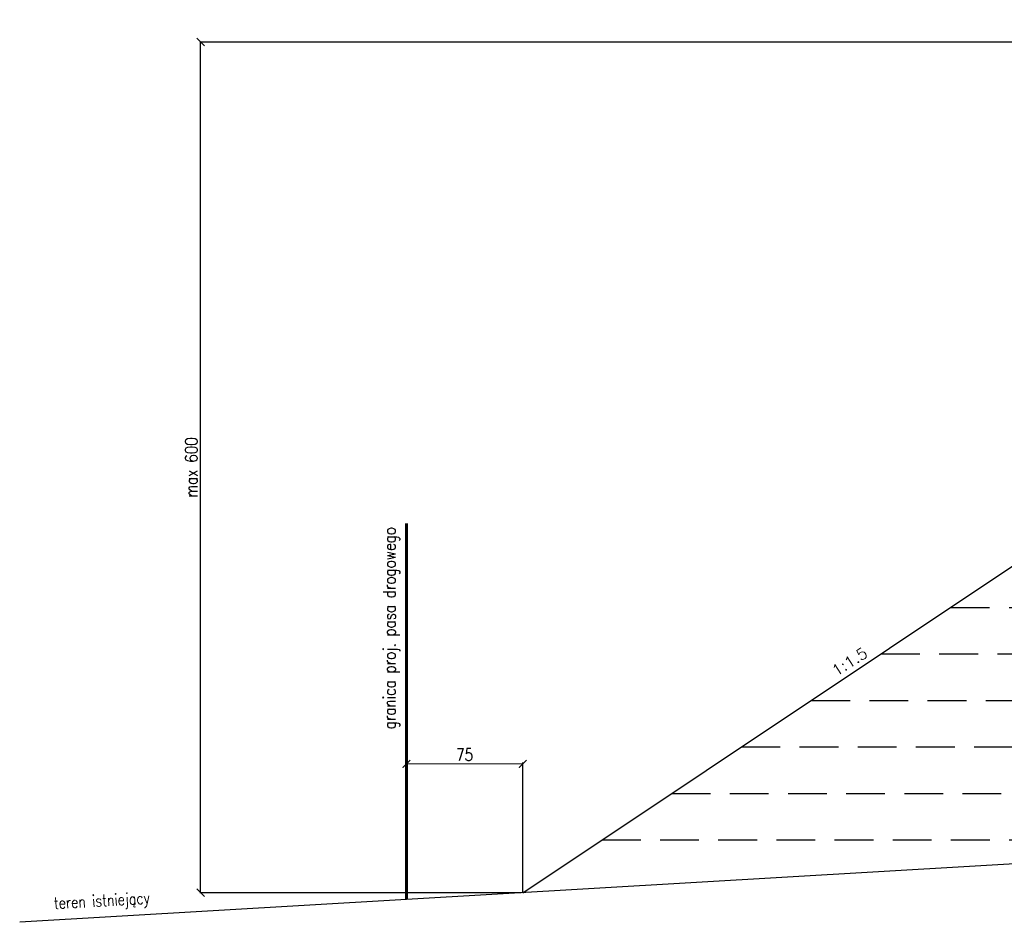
# Model space of a CAD drawing. Header units: metres. Extents: x 6562771 to 6588056, y 5578696 to 5586100.
# Tile 13 of 32: x 6569815 to 6570450, y 5580219 to 5580801. Entities that reach past the tile are written whole.
import ezdxf
from ezdxf.enums import TextEntityAlignment as Align

# ---------------------------------------------------------------- set-up
doc = ezdxf.new("R2010")
doc.units = ezdxf.units.M
doc.linetypes.add('HIDDEN', pattern=[0.375, 0.25, -0.125])
for name, color, linetype in [('0_50', 3, 'Continuous'), ('pkonstr-0_50', 3, 'Continuous'), ('pkonstr-istn', 14, 'Continuous'), ('pkonstr-opisy', 2, 'Continuous'), ('pkonstr-wymiary', 1, 'Continuous')]:
    doc.layers.add(name, color=color, linetype=linetype)
doc.styles.add('2mm', font='simplex', dxfattribs={"height": 2})
doc.styles.add('Opisy', font='simplex.shx', dxfattribs={"width": 0.8})
doc.styles.add('wymiary', font='simplex.shx', dxfattribs={"width": 0.8})
doc.dimstyles.new('ddd$0', dxfattribs={"dimtxt": 8, "dimasz": 5, "dimexe": 0.5, "dimexo": 1, "dimgap": 2, "dimtad": 1, "dimdec": 0, "dimzin": 0, "dimdsep": 46, "dimtxsty": 'wymiary', "dimblk": 'ARCHTICK', "dimcen": 0, "dimclrd": 256, "dimclre": 256, "dimclrt": 256, "dimadec": 0, "dimazin": 0, "dimtfac": 1, "dimtdec": 0, "dimtmove": 1, "dimatfit": 3, "dimldrblk": 'DOT', "dimfxl": 1, "dimtolj": 1, "dimtzin": 0, "dimlwd": -1, "dimlwe": -1, "dimarcsym": 0})
doc.dimstyles.new('szczegoly-1-20', dxfattribs={"dimtxt": 4, "dimasz": 2, "dimexe": 1, "dimexo": 2.5, "dimgap": 0.5, "dimtad": 1, "dimdec": 0, "dimzin": 0, "dimdsep": 46, "dimtxsty": 'wymiary', "dimblk": 'ARCHTICK', "dimcen": 0, "dimclrd": 256, "dimclre": 256, "dimclrt": 256, "dimadec": 0, "dimazin": 0, "dimtfac": 1, "dimtdec": 0, "dimtmove": 1, "dimatfit": 3, "dimldrblk": 'ARCHTICK', "dimfxl": 1, "dimtolj": 1, "dimtzin": 0, "dimlwd": -1, "dimlwe": -1, "dimarcsym": 0})

# ---------------------------------------------------------------- blocks, each defined once
blk = doc.blocks.new('_ArchTick')
at = {"color": 0, "linetype": 'ByBlock', "const_width": 0.15}
blk.add_lwpolyline([(-0.5, -0.5), (0.5, 0.5)], dxfattribs=at)
blk = doc.blocks.new('*D305')
at = {"layer": 'Defpoints', "color": 0, "transparency": 16777216}
for p in [(6570139.17, 5580320.7), (6570064.17, 5580307.13), (6570139.17, 5580237.65)]:
    blk.add_point(p, dxfattribs=at)
at = {"layer": 'pkonstr-wymiary', "transparency": 16777216}
for p, q in [((6570064.17, 5580307.63), (6570064.17, 5580321.7)), ((6570139.17, 5580238.15), (6570139.17, 5580321.7))]:
    blk.add_line(p, q, dxfattribs=at)
at = {"layer": 'pkonstr-wymiary', "lineweight": 0, "transparency": 16777216}
blk.add_line((6570064.17, 5580320.7), (6570139.17, 5580320.7), dxfattribs=at)
at = {"layer": 'pkonstr-wymiary', "lineweight": 0, "transparency": 16777216, "xscale": 5, "yscale": 5, "zscale": 5, "rotation": 180}
blk.add_blockref('_ArchTick', (6570064.17, 5580320.7), dxfattribs=at)
at = {"layer": 'pkonstr-wymiary', "lineweight": 0, "transparency": 16777216, "xscale": 5, "yscale": 5, "zscale": 5}
blk.add_blockref('_ArchTick', (6570139.17, 5580320.7), dxfattribs=at)
at = {"layer": 'pkonstr-wymiary', "transparency": 16777216, "insert": (6570101.67, 5580326.7), "char_height": 8, "attachment_point": 5, "style": 'wymiary'}
blk.add_mtext('\\A1;75', dxfattribs=at)
blk = doc.blocks.new('*D314')
at = {"layer": 'Defpoints', "color": 0, "transparency": 16777216}
for p in [(6569931.5, 5580786.13), (6570801.37, 5580786.13), (6570139.17, 5580237.65)]:
    blk.add_point(p, dxfattribs=at)
at = {"layer": 'pkonstr-wymiary', "transparency": 16777216}
for p, q in [((6570800.37, 5580786.13), (6569931, 5580786.13)), ((6569931.5, 5580237.65), (6569931.5, 5580786.13)), ((6570138.17, 5580237.65), (6569931, 5580237.65))]:
    blk.add_line(p, q, dxfattribs=at)
at = {"layer": 'pkonstr-wymiary', "transparency": 16777216, "xscale": 5, "yscale": 5, "zscale": 5}
for p, rotation in [((6569931.5, 5580786.13), 90), ((6569931.5, 5580237.65), 270)]:
    blk.add_blockref('_ArchTick', p, dxfattribs=dict(at, rotation=rotation))
at = {"layer": 'pkonstr-wymiary', "transparency": 16777216, "insert": (6569925.5, 5580511.89), "char_height": 8, "attachment_point": 5, "rotation": 90, "style": 'wymiary'}
blk.add_mtext('\\A1;max 600', dxfattribs=at)
blk = doc.blocks.new('_Dot')
at = {"color": 0, "linetype": 'ByBlock', "lineweight": -2}
blk.add_line((-0.5, 0), (-1, 0), dxfattribs=at)
at = {"color": 0, "linetype": 'ByBlock', "const_width": 0.5}
blk.add_lwpolyline([(-0.25, 0, 1), (0.25, 0, 1)], format="xyb", close=True, dxfattribs=at)

msp = doc.modelspace()

# ---------------------------------------------------------------- linework, layer by layer
at = {"layer": '0_50', "color": 7, "linetype": 'HIDDEN', "ltscale": 100}
for points in [[(6570415.18, 5580421.67), (6571001.04, 5580421.67)], [(6570370.18, 5580391.67), (6571001.04, 5580391.67)], [(6570325.18, 5580361.67), (6571001.04, 5580361.67)], [(6570280.18, 5580331.67), (6570901.04, 5580331.67)], [(6570235.19, 5580301.67), (6570901.04, 5580301.67)], [(6570190.19, 5580271.67), (6570715.64, 5580271.67)]]:
    msp.add_lwpolyline(points, dxfattribs=at)
at = {"layer": 'pkonstr-0_50'}
msp.add_lwpolyline([(6570139.17, 5580237.65), (6570493.87, 5580474.13), (6570643.87, 5580486.13), (6571093.84, 5580786.13)], dxfattribs=at)
at = {"layer": 'pkonstr-0_50', "color": 4, "const_width": 2, "flags": 128}
msp.add_lwpolyline([(6570064.17, 5580233.25), (6570064.17, 5580475.76)], dxfattribs=at)
at = {"layer": 'pkonstr-istn', "flags": 128}
msp.add_lwpolyline([(6573545.41, 5580381.13), (6573096.12, 5580389.19), (6572504.05, 5580783.91), (6572344.05, 5580793.51), (6571994.05, 5580800.57), (6571644.05, 5580793.51), (6571501.04, 5580784.51), (6570801.05, 5580276.54), (6569814.83, 5580218.6)], dxfattribs=at)

# ---------------------------------------------------------------- texts
at = {"layer": 'pkonstr-opisy', "style": 'Opisy', "width": 0.8}
msp.add_text('granica proj. pasa drogowego', height=8, rotation=90, dxfattribs=at).set_placement((6570059.62, 5580473.45), align=Align.BOTTOM_RIGHT)
at = {"layer": 'pkonstr-opisy', "style": '2mm'}
msp.add_text('1:1.5', height=7.2, rotation=32.28188, dxfattribs=at).set_placement((6570352.98, 5580381.78), align=Align.BOTTOM_CENTER)
at = {"layer": 'pkonstr-opisy', "style": 'Opisy', "width": 0.8}
msp.add_text('teren istniejący', height=7.5, rotation=3.26258, dxfattribs=at).set_placement((6569837.1, 5580227.12))

# ---------------------------------------------------------------- dimensions: what is measured, and where the dimension line sits
at = {"layer": 'pkonstr-wymiary'}
dim = msp.add_linear_dim(base=(6569931.5, 5580786.13), p1=(6570139.17, 5580237.65), p2=(6570801.37, 5580786.13), angle=90, text='max 600', dimstyle='ddd$0', dxfattribs=at)
dim.commit()
dim.dimension.update_dxf_attribs({"geometry": '*D314', "text_midpoint": (6569925.5, 5580511.89)})
dim = msp.add_linear_dim(base=(6570139.17, 5580320.7), p1=(6570064.17, 5580307.13), p2=(6570139.17, 5580237.65), dimstyle='szczegoly-1-20', override={"dimtxt": 8, "dimasz": 5, "dimexo": 0.5, "dimgap": 2, "dimlwd": 0}, dxfattribs=at)
dim.commit()
dim.dimension.update_dxf_attribs({"geometry": '*D305', "text_midpoint": (6570101.67, 5580326.7)})

doc.saveas('drawing.dxf')
